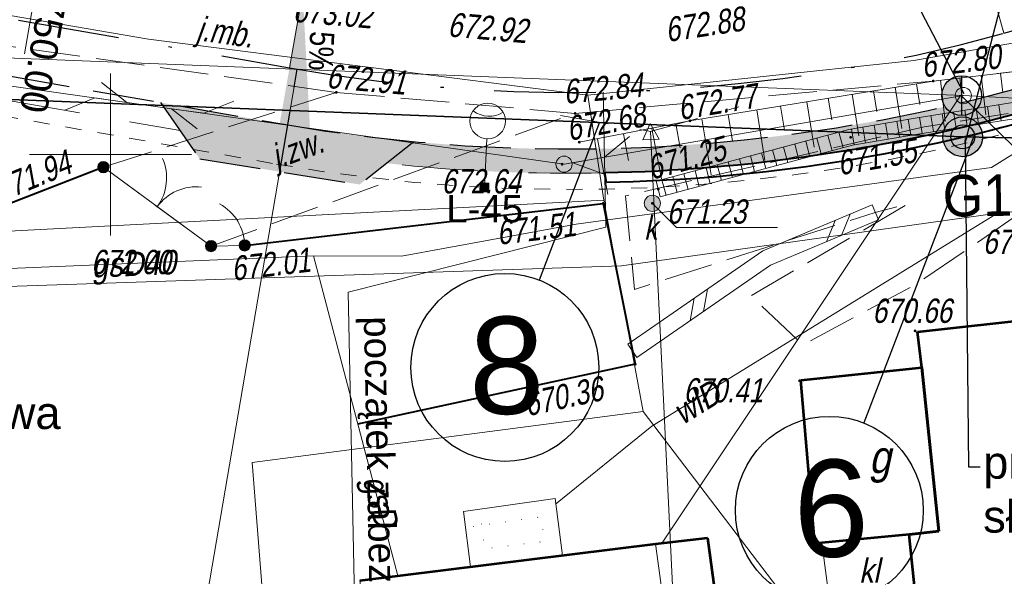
# Model space of a CAD drawing. Header units: metres. Extents: x 7168 to 12828, y 1523 to 3619.
# Tile 21 of 133: x 8512 to 8542, y 3463 to 3481. Entities that reach past the tile are written whole.
import ezdxf
from ezdxf import colors
from ezdxf.entities.mleader import LeaderData, LeaderLine
from ezdxf.enums import TextEntityAlignment as Align
from ezdxf.math import Vec2, Vec3

# ---------------------------------------------------------------- set-up
doc = ezdxf.new("R2010")
doc.units = ezdxf.units.M
for name, pattern in [('0.5_0.5', [1, 0.5, -0.5]), ('1.5_0.5', [2, 1.5, -0.5]), ('4', [2.5, 1.5, -1]), ('DGN Style 2', [3.921133, 2.35268, -1.568453]), ('DGN Style 3', [2.649063, 1.892188, -0.756875]), ('DGN Style 4', [6.277735, 3.136907, -1.568453, 0.003921, -1.568453]), ('KTJZ01-500', [2, 1.5, -0.5])]:
    doc.linetypes.add(name, pattern=pattern)
for name, color, linetype, lineweight in [('1_trasa', 1, 'DGN Style 4', 30), ('1_trasa opis', 1, 'Continuous', 0), ('219-działka ewidencyjna', 7, 'Continuous', 0), ('2_krawedz jezdni', 7, 'DGN Style 3', 30), ('2_krawedz pobocza', 7, 'DGN Style 2', 13), ('312-budynek ewidencyjny', 7, 'Continuous', 0), ('312-oznaczenie budynku ewidencyjnego-Atr117', 7, 'Continuous', 0), ('320-blok - kondygnacja nadziemna', 7, 'Continuous', 0), ('3_jezdnia hatch', 8, 'Continuous', 0), ('4_mury oporowe palisada', 212, 'Continuous', 40), ('_0', 7, 'Continuous', 0), ('BUBZ01_1', 4, 'Continuous', 0), ('BUBZ03_01', 250, 'Continuous', 0), ('BUIB - Murek oporowy - symbol', 7, 'Continuous', 0), ('CP_LINE_LT-S28', 40, 'CPP_Pipe_06', 18), ('EGBI - Wiatrołap', 7, 'Continuous', 0), ('jezdnia (powierzchnia)', 250, 'Continuous', 0), ('Kabel nn oświetleniowy', 1, 'DGN Style 2', 13), ('KTJZ01', 98, 'Continuous', 0), ('KTOK02', 250, 'Continuous', 0), ('KTOK04', 250, 'Continuous', 0), ('KTOK05_01', 250, 'Continuous', 0), ('Latarnia drogowa 1', 1, 'Continuous', 13), ('ogrodzenie trwałe (linia)', 250, 'Continuous', 0), ('opis legenda', 6, 'Continuous', 13), ('Opisy', 1, 'Continuous', 0), ('osadnik kanalizacji lokalnej (dół Chambeau) (powierzchnia)', 250, 'Continuous', 0), ('proj. słupy', 1, 'Continuous', 30), ('PRZEBUDOWA SIECI', 1, 'DGN Style 2', 13), ('przewód gazowy (linia)', 250, 'Continuous', 0), ('przewód gazowy (linia)-Atr1', 250, 'Continuous', 0), ('przewód wodociągowy (linia)', 250, 'Continuous', 0), ('przewód wodociągowy (linia)-Atr1', 250, 'Continuous', 0), ('RTPW02', 98, 'Continuous', 0), ('SUKM - Osadnik  szambo', 7, 'Continuous', 0), ('SUTP_B - Przewód telekomunikacyjny napowietrzny', 7, 'Continuous', 0), ('SUUS06', 250, 'Continuous', 0), ('SUUS15_05_K', 250, 'Continuous', 0), ('słup (punkt)', 250, 'Continuous', 0), ('słupy', 250, 'Continuous', 25), ('Wstawianie ramki sekcyjnej z opisem', 250, 'Continuous', 0)]:
    doc.layers.add(name, color=color, linetype=linetype, lineweight=lineweight)
doc.layers.add('3_pobocze hatch', color=7, linetype='Continuous', lineweight=0, true_color=0xfffacd)
doc.layers.add('AL 4x25', color=250, linetype='Continuous')
doc.layers.add('atrybuty', color=5, linetype='Continuous')
doc.styles.add('ARIAL', font='arial.ttf', dxfattribs={"width": 0.8, "height": 5})
doc.styles.add('mk2012', font='STANDARD.shx', dxfattribs={"width": 0.8, "height": 0.9})
doc.styles.add('None', font='arial.ttf', dxfattribs={"width": 0.9})
doc.styles.add('Opis 500', font='italic.shx', dxfattribs={"width": 0.75, "height": 1.2})
doc.styles.add('Opis elektryczny', font='arial.ttf', dxfattribs={"height": 0.85})
doc.styles.get("Standard").update_dxf_attribs({"font": 'arial.ttf'})
doc.styles.add('Style-Arial', font='arial.ttf')
doc.styles.add('Style-ITALIC_1250', font='ITALIC_1250.shx')
doc.styles.add('Style-simplex', font='simplex.shx')
doc.styles.add('Stytuacja', font='arial.ttf', dxfattribs={"height": 0.85})
doc.linetypes.add('CPP_Pipe_06', pattern='A,5.3,-0.35,["`",Style-simplex,S=0.5,R=0,X=0,Y=0],-1.35', length=7)
doc.linetypes.add('E2', pattern='A,4.921575,["E2",Opis 500,S=1.2,R=0,X=0,Y=-0.5],0.078425,-1.460211,5', length=11.460211)
doc.linetypes.add('KTOK05_01-500', pattern='A,3.75,[13,dgnlstyle-rozp_2015-smreczak.shx,S=0.002778,R=0,X=0,Y=0],3.75', length=7.5)

# ---------------------------------------------------------------- blocks, each defined once
blk = doc.blocks.new('SM04')
at = {"color": 0, "linetype": 'Continuous', "lineweight": 13}
blk.add_circle((0, 0), 0.25, dxfattribs=at)
blk = doc.blocks.new('SUUS15_05_K')
at = {"layer": 'SUUS15_05_K', "linetype": 'Continuous', "lineweight": 13}
h = blk.add_hatch(color=7, dxfattribs=at)
edge = h.paths.add_edge_path()
edge.add_arc((0, 0), 0.025, 0, 360)
at = {"layer": 'SUUS15_05_K', "color": 34, "linetype": 'Continuous', "lineweight": 13}
blk.add_circle((0, 0), 0.025, dxfattribs=at)
blk = doc.blocks.new('RTPW02_1')
at = {"layer": 'RTPW02', "linetype": 'Continuous'}
h = blk.add_hatch(color=256, dxfattribs=at)
edge = h.paths.add_edge_path()
edge.add_arc((0, 0), 0.0045, 0, 360)
blk = doc.blocks.new('LO15')
at = {"layer": 'Latarnia drogowa 1'}
blk.add_line((0, 0), (1.5, 0), dxfattribs=at)
blk.add_circle((2.050888, 0), 0.550888, dxfattribs=at)
at = {"layer": 'Latarnia drogowa 1', "extrusion": (0, 0, -1)}
blk.add_arc((-3.020929, 0), 0.820233, 325.416533, 34.583463, dxfattribs=at)
at = {"layer": 'Latarnia drogowa 1'}
blk.add_solid([(0.150415, 0.150412), (0.150415, -0.149588), (-0.149585, 0.150412), (-0.149585, -0.149588)], dxfattribs=at)
blk = doc.blocks.new('*U117')
at = {"layer": 'słupy', "true_color": 0x000000}
h = blk.add_hatch(color=18, dxfattribs=at)
h.set_gradient(color2=(0, 0, 0), one_color=1)
h.paths.add_polyline_path([(-2461, 0, 0.9845755), (2461, 0)])
at = {"layer": 'słupy'}
blk.add_line((-2461, 0), (2461, 0), dxfattribs=at)
blk.add_circle((0, 38), 2461, dxfattribs=at)
at = {"layer": 'atrybuty', "flags": 1}
for tag, p in [('SYMBOL', (5719, 37248)), ('RODZAJ_ZERDZI', (5719, 33213)), ('NAZWA_STACJI', (5719, 29178)), ('NAZWA_OBWODU', (5719, 25143)), ('NAPIĘCIE', (5719, 21108)), ('PARAMETRY_ZERDZI', (5719, 17072)), ('MOC_W_KW', (5719, 13428))]:
    blk.add_attdef(tag, p, '', height=2000, dxfattribs=at)
at = {"layer": 'słupy', "color": 5, "flags": 4}
for tag, p in [('DŁ_PRZESLA', (5384, 45874)), ('NR_SLUPA', (5384, 6362))]:
    blk.add_attdef(tag, text='', height=3600, dxfattribs=at).set_placement(p, align=Align.TOP_LEFT)
blk = doc.blocks.new('*U115')
at = {"layer": 'słupy', "true_color": 0xffffff}
h = blk.add_hatch(color=7, dxfattribs=at)
h.paths.add_polyline_path([(2461, 0, 1), (-2461, 0, 1)])
h.paths.add_polyline_path([(1478, 0, -1), (-1478, 0, -1)], flags=16)
h = blk.add_hatch(color=7, dxfattribs=at)
h.set_gradient(color1=(255, 255, 255), tint=0.41, name='CYLINDER')
h.paths.add_polyline_path([(1478, 0, 1), (-1478, 0, 1)])
at = {"layer": 'proj. słupy'}
for radius in [2461, 1478]:
    blk.add_circle((0, 0), radius, dxfattribs=at)
at = {"layer": 'słupy'}
blk.add_circle((0, 0), 2461, dxfattribs=at)
at = {"layer": 'atrybuty', "flags": 1}
for tag, p in [('SYMBOL', (5719, 37248)), ('RODZAJ_ZERDZI', (5719, 33213)), ('NAZWA_STACJI', (5719, 29178)), ('NAZWA_OBWODU', (5719, 25143)), ('NAPIĘCIE', (5719, 21108)), ('PARAMETRY_ZERDZI', (5719, 17072)), ('MOC_W_KW', (5719, 13428))]:
    blk.add_attdef(tag, p, '', height=2000, dxfattribs=at)
at = {"layer": 'słupy', "color": 5, "flags": 4}
for tag, p in [('DŁ_PRZESLA', (5384, 45874)), ('NR_SLUPA', (5384, 6362))]:
    blk.add_attdef(tag, text='', height=3600, dxfattribs=at).set_placement(p, align=Align.TOP_LEFT)

msp = doc.modelspace()

# ---------------------------------------------------------------- hatches: boundary and pattern name
at = {"layer": '3_jezdnia hatch', "true_color": 0xb3fffc}
msp.add_hatch(color=131, dxfattribs=at).paths.add_polyline_path([(8519.868, 3477.428), (8516.18, 3478.079), (8517.396, 3476.341), (8522.341, 3475.545), (8524.015, 3476.869, -0.020221)])
at = {"layer": '3_pobocze hatch', "true_color": 0xfffacd}
msp.add_hatch(color=7, dxfattribs=at).paths.add_polyline_path([(8546.915, 3479.701), (8542.72, 3478.534, -0.091482), (8524.015, 3476.869), (8523.17, 3476.201, 0.095221), (8542.921, 3477.811), (8547.116, 3478.978, -0.035411), (8550.929, 3479.753), (8550.103, 3480.392, 0.028892)])
at = {"layer": 'KTOK02', "linetype": 'Continuous', "lineweight": 13}
h = msp.add_hatch(color=250, dxfattribs=at)
edge = h.paths.add_edge_path()
edge.add_arc((8514.418, 3476.083), 0.17, 0, 360)
h = msp.add_hatch(color=250, dxfattribs=at)
edge = h.paths.add_edge_path()
edge.add_arc((8517.748, 3473.643), 0.17, 0, 360)
at = {"layer": 'KTOK04', "linetype": 'Continuous', "lineweight": 13}
h = msp.add_hatch(color=250, dxfattribs=at)
edge = h.paths.add_edge_path()
edge.add_arc((8517.748, 3473.643), 0.17, 0, 360)
h = msp.add_hatch(color=250, dxfattribs=at)
edge = h.paths.add_edge_path()
edge.add_arc((8518.788, 3473.663), 0.175, 0, 360)

# ---------------------------------------------------------------- linework, layer by layer
at = {"color": 1, "lineweight": 25}
for p, q in [((8541.026, 3478.349), (8536.039, 3487.92)), ((8529.757, 3477.475), (8527.893, 3472.595)), ((8541.343, 3477.09), (8537.922, 3468.18))]:
    msp.add_line(p, q, dxfattribs=at)
for centre in [(8526.828, 3469.893), (8536.857, 3465.478)]:
    msp.add_circle(centre, 2.904, dxfattribs=at)
at = {"layer": '1_trasa'}
for p, q in [((8542.251, 3480.22), (8546.446, 3481.387)), ((8511.8, 3480.628), (8520.172, 3479.152))]:
    msp.add_line(p, q, dxfattribs=at)
msp.add_arc((8528.855, 3528.392), 50, 259.999, 285.5405, dxfattribs=at)
at = {"layer": '1_trasa opis', "color": 212}
for p, q in [((8529.865, 3478.402), (8529.949, 3474.226)), ((8521.988, 3472.221), (8529.949, 3474.226)), ((8521.988, 3472.221), (8522.472, 3448.247))]:
    msp.add_line(p, q, dxfattribs=at)
at = {"layer": '1_trasa opis', "flags": 128}
for points in [[(8542.251, 3480.22), (8534.214, 3509.123)], [(8520.172, 3479.152), (8525.382, 3508.696)], [(8531.333, 3477.184), (8532.783, 3447.219)]]:
    msp.add_lwpolyline(points, dxfattribs=at)
at = {"layer": '1_trasa opis', "lineweight": 0, "flags": 128}
msp.add_lwpolyline([(8512.326, 3481.551), (8511.978, 3479.581)], dxfattribs=at)
at = {"layer": '1_trasa opis', "linetype": 'Continuous', "lineweight": 0, "flags": 128}
msp.add_lwpolyline([(8520.411, 3479.11), (8515.345, 3449.541)], dxfattribs=at)
at = {"layer": '1_trasa opis', "linetype": '4'}
msp.add_lwpolyline([(8528.543, 3477.676), (8531.333, 3477.184), (8534.062, 3477.943)], dxfattribs=at)
at = {"layer": '1_trasa opis', "linetype": 'Continuous', "flags": 128}
msp.add_lwpolyline([(8531.321, 3477.433), (8531.595, 3476.946), (8531.095, 3476.922), (8531.321, 3477.433)], close=True, dxfattribs=at)
at = {"layer": '1_trasa opis'}
msp.add_solid([(8520.58, 3481.466), (8519.87, 3477.437), (8520.805, 3477.276)], dxfattribs=at)
at = {"layer": '219-działka ewidencyjna', "color": 3, "linetype": 'Continuous', "lineweight": 13, "true_color": 0x00ff00, "flags": 128}
for points in [[(8505.028, 3481.893), (8515.818, 3480.033)], [(8552.548, 3481.683), (8539.468, 3479.373)], [(8515.818, 3480.033), (8529.388, 3478.303)], [(8539.468, 3479.373), (8529.388, 3478.303)], [(8529.388, 3478.303), (8529.888, 3475.063)], [(8484.578, 3472.703), (8529.888, 3475.063)], [(8531.108, 3468.533), (8529.888, 3475.063)], [(8531.108, 3468.533), (8519.018, 3466.953)], [(8531.108, 3468.533), (8537.178, 3460.563)], [(8519.018, 3466.953), (8519.628, 3459.273)]]:
    msp.add_lwpolyline(points, dxfattribs=at)
at = {"layer": '2_krawedz jezdni'}
for p, q in [((8511.496, 3478.905), (8519.868, 3477.428)), ((8519.869, 3475.943), (8520.411, 3479.11)), ((8516.18, 3478.079), (8517.396, 3476.341)), ((8524.015, 3476.869), (8522.341, 3475.545)), ((8517.396, 3476.341), (8522.341, 3475.545))]:
    msp.add_line(p, q, dxfattribs=at)
msp.add_arc((8528.855, 3528.392), 51.75, 259.999, 285.5405, dxfattribs=at)
at = {"layer": '2_krawedz pobocza'}
msp.add_line((8511.365, 3478.166), (8516.788, 3477.21), dxfattribs=at)
at = {"layer": '2_krawedz pobocza', "extrusion": (0, 0, -1)}
msp.add_arc((-8528.855, 3528.392), 52.5, 268.8434, 276.2169, dxfattribs=at)
at = {"layer": '312-budynek ewidencyjny', "color": 250, "linetype": 'Continuous', "lineweight": 53, "flags": 128}
for points in [[(8539.578, 3470.993), (8543.398, 3471.413)], [(8539.718, 3469.893), (8539.578, 3470.993)], [(8535.978, 3469.503), (8539.718, 3469.893)], [(8539.718, 3469.893), (8540.238, 3464.833)], [(8540.238, 3464.833), (8539.718, 3469.893)], [(8536.408, 3464.453), (8535.978, 3469.503)], [(8540.238, 3464.833), (8539.328, 3464.733)], [(8539.328, 3464.733), (8540.238, 3464.833)], [(8531.488, 3464.443), (8533.088, 3464.633)], [(8533.088, 3464.633), (8534.178, 3456.643)], [(8539.328, 3464.733), (8536.408, 3464.453)], [(8539.618, 3461.953), (8539.328, 3464.733)], [(8522.348, 3463.313), (8531.488, 3464.443)]]:
    msp.add_lwpolyline(points, dxfattribs=at)
at = {"layer": '320-blok - kondygnacja nadziemna', "color": 250, "linetype": 'Continuous', "lineweight": 13, "flags": 128}
for points in [[(8544.468, 3461.523), (8543.398, 3471.413), (8539.578, 3470.993), (8539.718, 3469.893), (8540.238, 3464.833), (8539.328, 3464.733), (8539.618, 3461.953), (8542.178, 3462.093), (8542.248, 3461.283), (8544.468, 3461.523)], [(8533.088, 3464.633), (8534.178, 3456.643), (8532.578, 3456.453), (8531.488, 3464.443), (8533.088, 3464.633)], [(8522.348, 3463.313), (8531.488, 3464.443), (8532.578, 3456.453), (8523.438, 3455.373), (8522.758, 3460.343), (8522.348, 3463.313)]]:
    msp.add_lwpolyline(points, close=True, dxfattribs=at)
at = {"layer": '4_mury oporowe palisada', "linetype": 'Continuous'}
msp.add_line((8529.972, 3475.604), (8529.915, 3475.903), dxfattribs=at)
at = {"layer": '4_mury oporowe palisada', "linetype": 'Continuous', "extrusion": (0, 0, -1)}
for radius, end in [(52.5, 268.8434), (52.8, 268.7924)]:
    msp.add_arc((-8528.855, 3528.392), radius, 254.4595, end, dxfattribs=at)
at = {"layer": '_0', "color": 7, "linetype": 'Continuous', "lineweight": 0, "flags": 128}
for points in [[(8542.251, 3480.22), (8542.225, 3480.316)], [(8520.172, 3479.152), (8520.19, 3479.25)]]:
    msp.add_lwpolyline(points, dxfattribs=at)
at = {"layer": 'BUBZ01_1', "linetype": 'Continuous', "lineweight": 13}
for p, q in [((8540.959, 3478.214), (8540.886, 3478.838)), ((8541.697, 3477.695), (8541.555, 3478.916)), ((8542.219, 3478.388), (8542.15, 3478.985)), ((8539.097, 3477.275), (8538.889, 3478.55)), ((8539.656, 3478.022), (8539.552, 3478.658)), ((8540.44, 3477.495), (8540.291, 3478.769)), ((8536.934, 3477.543), (8536.824, 3478.212)), ((8537.772, 3477.046), (8537.561, 3478.333)), ((8538.33, 3477.801), (8538.225, 3478.441)), ((8535.471, 3477.228), (8535.35, 3477.971)), ((8536.39, 3476.699), (8536.161, 3478.103)), ((8533.863, 3476.881), (8533.728, 3477.705)), ((8534.868, 3476.29), (8534.612, 3477.85)), ((8532.25, 3476.68), (8532.109, 3477.419)), ((8533.2, 3475.841), (8532.917, 3477.573)), ((8530.651, 3476.291), (8530.495, 3477.112)), ((8531.671, 3475.726), (8531.376, 3477.28)), ((8530.015, 3475.235), (8529.688, 3476.959))]:
    msp.add_line(p, q, dxfattribs=at)
at = {"layer": 'BUBZ03_01', "color": 250, "linetype": 'Continuous', "lineweight": 13, "flags": 128}
msp.add_lwpolyline([(8550.178, 3479.923), (8540.068, 3478.743), (8532.548, 3477.513), (8529.128, 3476.853)], dxfattribs=at)
at = {"layer": 'BUIB - Murek oporowy - symbol', "color": 250, "linetype": 'Continuous', "lineweight": 13}
for p, q in [((8538.181, 3474.913), (8538.375, 3474.452)), ((8537.497, 3474.626), (8537.23, 3473.972)), ((8537.036, 3474.433), (8536.769, 3473.778)), ((8533.093, 3472.314), (8532.966, 3471.619)), ((8532.682, 3472.03), (8532.555, 3471.335)), ((8530.626, 3470.608), (8530.91, 3470.197))]:
    msp.add_line(p, q, dxfattribs=at)
at = {"layer": 'BUIB - Murek oporowy - symbol', "color": 250, "linetype": 'Continuous', "lineweight": 13, "flags": 128}
for points in [[(8530.626, 3470.608), (8534.797, 3473.493), (8538.181, 3474.913)], [(8530.91, 3470.197), (8535.039, 3473.052), (8538.375, 3474.452)]]:
    msp.add_lwpolyline(points, dxfattribs=at)
at = {"layer": 'CP_LINE_LT-S28'}
msp.add_lwpolyline([(8503.018, 3479.793), (8540.998, 3478.293), (8581.108, 3476.233)], dxfattribs=at)
at = {"layer": 'EGBI - Wiatrołap', "color": 250, "linetype": 'Continuous', "lineweight": 13}
for p, q in [((8526.851, 3465.122), (8526.861, 3465.123)), ((8527.346, 3465.192), (8527.356, 3465.193)), ((8527.841, 3465.262), (8527.851, 3465.263)), ((8525.861, 3464.982), (8525.871, 3464.983)), ((8526.103, 3465.049), (8526.102, 3465.059)), ((8526.356, 3465.052), (8526.366, 3465.053)), ((8527.999, 3464.888), (8528, 3464.878)), ((8526.167, 3464.553), (8526.165, 3464.563)), ((8526.433, 3464.318), (8526.423, 3464.317)), ((8526.929, 3464.379), (8526.92, 3464.378)), ((8527.426, 3464.441), (8527.416, 3464.439)), ((8527.922, 3464.502), (8527.912, 3464.5))]:
    msp.add_line(p, q, dxfattribs=at)
at = {"layer": 'EGBI - Wiatrołap', "color": 250, "linetype": 'Continuous', "lineweight": 13, "flags": 128}
msp.add_lwpolyline([(8525.548, 3465.443), (8528.378, 3465.843), (8528.608, 3464.083), (8525.768, 3463.733), (8525.548, 3465.443)], dxfattribs=at)
at = {"layer": 'jezdnia (powierzchnia)', "color": 250, "linetype": '1.5_0.5', "lineweight": 13, "flags": 128}
msp.add_lwpolyline([(8550.268, 3479.063), (8549.948, 3478.953), (8539.788, 3477.323), (8530.558, 3475.193), (8530.838, 3472.303), (8538.278, 3474.683), (8539.308, 3474.953), (8534.428, 3472.103), (8536.048, 3470.593), (8539.588, 3472.493), (8543.428, 3475.123), (8551.738, 3476.463), (8555.608, 3478.093)], dxfattribs=at)
at = {"layer": 'Kabel nn oświetleniowy', "linetype": '0.5_0.5'}
msp.add_line((8519.651, 3476.197), (8511.279, 3477.674), dxfattribs=at)
at = {"layer": 'Kabel nn oświetleniowy', "linetype": '0.5_0.5', "extrusion": (0, 0, -1)}
msp.add_arc((-8528.855, 3528.392), 53, 254.4595, 280.001, dxfattribs=at)
at = {"layer": 'KTJZ01', "linetype": 'KTJZ01-500'}
for points in [[(8521.618, 3478.393), (8508.418, 3480.253), (8495.258, 3481.643), (8480.448, 3481.893), (8470.398, 3481.953), (8462.908, 3481.773), (8453.628, 3482.233)], [(8521.618, 3478.393), (8528.998, 3477.743), (8540.068, 3478.743), (8550.178, 3479.923), (8555.608, 3478.093)], [(8521.618, 3478.393), (8514.418, 3476.083), (8517.748, 3473.643), (8528.998, 3477.743)]]:
    msp.add_lwpolyline(points, dxfattribs=at)
at = {"layer": 'KTOK02', "color": 250, "linetype": 'Continuous', "lineweight": 13}
msp.add_line((8514.418, 3476.083), (8517.748, 3473.643), dxfattribs=at)
for centre, radius in [((8514.418, 3476.083), 0.175), ((8514.418, 3476.083), 0.17), ((8517.748, 3473.643), 0.175), ((8517.748, 3473.643), 0.17)]:
    msp.add_circle(centre, radius, dxfattribs=at)
at = {"layer": 'KTOK02', "color": 250, "linetype": 'Continuous', "lineweight": 13, "extrusion": (0, 0, -1)}
msp.add_arc((-8514.873, 3475.749), 1.5, 156.2315, 216.2315, dxfattribs=at)
at = {"layer": 'KTOK02', "color": 250, "linetype": 'Continuous', "lineweight": 13}
msp.add_arc((8517.293, 3473.976), 1.5, 83.7685, 143.7685, dxfattribs=at)
at = {"layer": 'KTOK04', "color": 250, "linetype": 'Continuous', "lineweight": 13}
msp.add_line((8518.788, 3473.663), (8517.748, 3473.643), dxfattribs=at)
for centre, radius in [((8517.748, 3473.643), 0.175), ((8517.748, 3473.643), 0.17), ((8518.788, 3473.663), 0.175)]:
    msp.add_circle(centre, radius, dxfattribs=at)
at = {"layer": 'KTOK04', "color": 250, "linetype": 'Continuous', "lineweight": 13, "extrusion": (0, 0, -1)}
msp.add_arc((-8517.288, 3473.634), 1.5, 118.8983, 178.8983, dxfattribs=at)
at = {"layer": 'KTOK05_01', "color": 250, "linetype": 'KTOK05_01-500', "lineweight": 40, "flags": 128}
for points in [[(8514.418, 3476.083), (8509.588, 3474.203), (8492.318, 3472.983)], [(8518.788, 3473.663), (8529.868, 3474.963), (8530.858, 3469.993)]]:
    msp.add_lwpolyline(points, dxfattribs=at)
at = {"layer": 'ogrodzenie trwałe (linia)', "color": 250, "linetype": 'Continuous', "lineweight": 40}
msp.add_line((8530.858, 3469.993), (8522.278, 3468.143), dxfattribs=at)
at = {"layer": 'osadnik kanalizacji lokalnej (dół Chambeau) (powierzchnia)', "color": 34, "linetype": 'Continuous', "lineweight": 13, "flags": 128}
msp.add_lwpolyline([(8536.628, 3464.473), (8539.328, 3464.733), (8539.568, 3462.473), (8536.918, 3462.303), (8536.628, 3464.473)], close=True, dxfattribs=at)
at = {"layer": 'PRZEBUDOWA SIECI', "color": 6, "linetype": 'Continuous', "lineweight": 13}
for p, q in [((8540.925, 3478.302), (8531.69, 3464.47)), ((8540.963, 3478.265), (8545.968, 3473.372))]:
    msp.add_line(p, q, dxfattribs=at)
at = {"layer": 'PRZEBUDOWA SIECI', "color": 6, "linetype": 'Continuous', "lineweight": 35}
msp.add_line((8540.98, 3477.021), (8582.448, 3476.144), dxfattribs=at)
msp.add_lwpolyline([(8501.818, 3478.553), (8540.98, 3477.021)], dxfattribs=at)
at = {"layer": 'PRZEBUDOWA SIECI', "color": 6, "linetype": 'E2', "lineweight": 13}
msp.add_circle((8548.932, 3483.766), 69.722, dxfattribs=at)
at = {"layer": 'przewód gazowy (linia)', "color": 30, "linetype": 'Continuous', "lineweight": 13, "flags": 128}
for points in [[(8600.308, 3488.563), (8591.488, 3486.143), (8587.748, 3486.353), (8580.908, 3485.283), (8571.398, 3483.743), (8563.698, 3482.673), (8552.138, 3480.533), (8547.068, 3479.313), (8541.868, 3476.073), (8529.028, 3474.323), (8523.638, 3473.333), (8520.918, 3473.343), (8499.398, 3472.443), (8499.328, 3475.433), (8455.958, 3474.983)], [(8520.918, 3473.343), (8523.518, 3463.453)]]:
    msp.add_lwpolyline(points, dxfattribs=at)
at = {"layer": 'przewód wodociągowy (linia)', "color": 5, "linetype": 'Continuous', "lineweight": 13, "flags": 128}
for points in [[(8548.108, 3475.223), (8542.058, 3474.663), (8530.438, 3473.033), (8492.458, 3471.753), (8470.978, 3470.493), (8443.648, 3469.753)], [(8542.058, 3474.663), (8531.368, 3468.083), (8528.398, 3465.673)]]:
    msp.add_lwpolyline(points, dxfattribs=at)
at = {"layer": 'RTPW02', "linetype": 'Continuous', "flags": 128}
msp.add_lwpolyline([(8531.388, 3474.963), (8532.137, 3474.213), (8535.255, 3474.213)], dxfattribs=at)
at = {"layer": 'SUTP_B - Przewód telekomunikacyjny napowietrzny', "color": 30, "linetype": 'Continuous', "lineweight": 13, "flags": 128}
for points in [[(8581.108, 3476.233), (8540.998, 3478.293), (8528.658, 3476.173), (8503.018, 3479.793)], [(8513.231, 3477.845), (8514.158, 3478.22), (8515.148, 3478.08), (8514.36, 3478.696)], [(8518.446, 3478.12), (8517.519, 3477.745), (8516.528, 3477.885), (8517.316, 3477.269)], [(8530.679, 3477.028), (8529.911, 3476.388), (8528.925, 3476.218), (8529.863, 3475.872)]]:
    msp.add_lwpolyline(points, dxfattribs=at)
at = {"layer": 'SUUS06', "color": 34, "linetype": 'Continuous', "lineweight": 13}
for p, q in [((8541.393, 3477.9), (8541.472, 3477.406)), ((8541.743, 3477.956), (8541.822, 3477.462)), ((8542.093, 3478.012), (8542.172, 3477.518)), ((8539.644, 3477.621), (8539.723, 3477.127)), ((8539.994, 3477.677), (8540.073, 3477.183)), ((8540.344, 3477.733), (8540.423, 3477.239)), ((8540.694, 3477.788), (8540.773, 3477.295)), ((8541.044, 3477.844), (8541.122, 3477.35)), ((8537.892, 3477.321), (8537.977, 3476.828)), ((8538.241, 3477.381), (8538.326, 3476.888)), ((8538.59, 3477.441), (8538.675, 3476.948)), ((8538.939, 3477.501), (8539.024, 3477.009)), ((8539.289, 3477.561), (8539.374, 3477.069)), ((8536.813, 3477.072), (8536.943, 3476.589)), ((8537.155, 3477.164), (8537.285, 3476.681)), ((8537.543, 3477.26), (8537.628, 3476.768)), ((8535.444, 3476.704), (8535.574, 3476.221)), ((8535.786, 3476.796), (8535.916, 3476.313)), ((8536.128, 3476.888), (8536.258, 3476.405)), ((8536.471, 3476.98), (8536.6, 3476.497)), ((8534.418, 3476.428), (8534.548, 3475.945)), ((8534.76, 3476.52), (8534.89, 3476.037)), ((8535.102, 3476.612), (8535.232, 3476.129)), ((8533.391, 3476.152), (8533.521, 3475.669)), ((8533.734, 3476.244), (8533.863, 3475.761)), ((8534.076, 3476.336), (8534.206, 3475.853)), ((8532.023, 3475.784), (8532.153, 3475.301)), ((8532.365, 3475.876), (8532.495, 3475.393)), ((8532.707, 3475.968), (8532.837, 3475.485)), ((8533.049, 3476.06), (8533.179, 3475.577)), ((8531.503, 3475.644), (8531.633, 3475.161)), ((8531.681, 3475.692), (8531.811, 3475.209))]:
    msp.add_line(p, q, dxfattribs=at)
at = {"layer": 'SUUS06', "color": 34, "linetype": 'Continuous', "lineweight": 13, "flags": 128}
for points in [[(8554.326, 3477.602), (8550.3, 3479.321), (8539.507, 3477.599), (8537.464, 3477.247), (8531.503, 3475.644)], [(8554.13, 3477.143), (8550.236, 3478.804), (8539.589, 3477.106), (8537.572, 3476.758), (8531.633, 3475.161)]]:
    msp.add_lwpolyline(points, dxfattribs=at)
at = {"layer": 'Wstawianie ramki sekcyjnej z opisem', "color": 0}
for p, q in [((8514.638, 3476.473), (8514.638, 3478.973)), ((8514.638, 3476.473), (8514.638, 3478.973)), ((8512.138, 3476.473), (8517.138, 3476.473)), ((8512.138, 3476.473), (8517.138, 3476.473)), ((8512.138, 3476.473), (8517.138, 3476.473)), ((8512.138, 3476.473), (8517.138, 3476.473)), ((8514.638, 3473.973), (8514.638, 3476.473)), ((8514.638, 3473.973), (8514.638, 3476.473))]:
    msp.add_line(p, q, dxfattribs=at)

# ---------------------------------------------------------------- block references
at = {"layer": 'AL 4x25', "xscale": 0.0002500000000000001, "yscale": 0.0002500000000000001, "zscale": 0.0002500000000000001, "rotation": 270}
msp.add_blockref('*U117', (8540.939, 3478.293), dxfattribs=at)
at = {"layer": 'AL 4x25', "xscale": 0.0002500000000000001, "yscale": 0.0002500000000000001, "zscale": 0.0002500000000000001}
msp.add_blockref('*U115', (8540.98, 3477.021), dxfattribs=at)
at = {"layer": 'Latarnia drogowa 1', "rotation": 87.17317490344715}
msp.add_blockref('LO15', (8526.196, 3475.458), dxfattribs=at)
at = {"layer": 'RTPW02', "linetype": 'Continuous', "xscale": 10, "yscale": 10, "zscale": 10}
for p in [(8540.068, 3478.743), (8521.618, 3478.393), (8528.998, 3477.743), (8532.548, 3477.513), (8537.518, 3477.003), (8529.128, 3476.853), (8514.418, 3476.083), (8528.598, 3476.173), (8531.568, 3475.403), (8529.868, 3474.963), (8531.388, 3474.963), (8517.748, 3473.643), (8518.788, 3473.663), (8539.508, 3471.023), (8530.858, 3469.993), (8535.938, 3469.483)]:
    msp.add_blockref('RTPW02_1', p, dxfattribs=at)
at = {"layer": 'SUUS15_05_K', "color": 34, "linetype": 'Continuous', "lineweight": 13, "xscale": 10, "yscale": 10, "zscale": 10}
msp.add_blockref('SUUS15_05_K', (8531.388, 3474.963), dxfattribs=at)
at = {"layer": 'słup (punkt)', "color": 250, "linetype": 'Continuous', "lineweight": 13}
for p in [(8540.998, 3478.293), (8528.658, 3476.173)]:
    msp.add_blockref('SM04', p, dxfattribs=at)

# ---------------------------------------------------------------- texts
at = {"color": 5, "lineweight": 35, "char_height": 3, "width": 2.21571, "attachment_point": 1}
for s, insert in [('{\\C1;8}', (8525.721, 3471.459)), ('{\\C1;6}', (8535.75, 3467.044))]:
    msp.add_mtext(s, dxfattribs=dict(at, insert=insert))
at = {"layer": '1_trasa opis', "insert": (8513.527, 3482.608), "char_height": 0.85, "attachment_point": 1, "rotation": 259.999, "style": 'Stytuacja'}
msp.add_mtext('1+750.00', dxfattribs=at)
at = {"layer": '1_trasa opis', "insert": (8521.511, 3479.052), "char_height": 0.75, "attachment_point": 3, "rotation": 267.6951, "line_spacing_factor": 0.72, "style": 'Style-ITALIC_1250'}
msp.add_mtext('\\fArial|b0|i0|c238238|p39;\\H1x;\\W0.8;5%', dxfattribs=at)
at = {"layer": '1_trasa opis', "color": 212, "lineweight": 0, "insert": (8523.792, 3448.064), "char_height": 0.85, "attachment_point": 3, "rotation": 271.1566, "line_spacing_factor": 0.952941, "style": 'Style-Arial'}
msp.add_mtext('początek zabezpieczenia murem oporowym,\\P str. prawa, km 1+767.88', dxfattribs=at)
at = {"layer": '312-oznaczenie budynku ewidencyjnego-Atr117', "color": 250, "insert": (8538.42, 3466.976), "char_height": 1, "attachment_point": 5, "line_spacing_factor": 0.6}
msp.add_mtext('\\FKRENTZ_1250;\\Q12;\\H1x;\\W0.9;g', dxfattribs=at)
at = {"layer": '_0', "color": 30, "linetype": 'Continuous', "lineweight": 0, "style": 'Style-simplex'}
msp.add_text('+', height=0.001, dxfattribs=at).set_placement((8520.411, 3479.11), align=Align.MIDDLE_CENTER)
at = {"layer": 'KTJZ01', "linetype": 'Continuous', "insert": (8517.241, 3479.784), "char_height": 0.75, "attachment_point": 7, "rotation": 352.034, "line_spacing_factor": 0.6, "style": 'mk2012'}
msp.add_mtext('\\FKRENTZ_1250;\\Q12;\\H1x;\\W0.8;j.mb.', dxfattribs=at)
at = {"layer": 'KTJZ01', "linetype": 'Continuous', "insert": (8519.864, 3475.808), "char_height": 0.75, "attachment_point": 7, "rotation": 20.024, "line_spacing_factor": 0.72}
msp.add_mtext('\\FKRENTZ_1250;\\Q12;\\H1x;\\W0.8;j.zw.', dxfattribs=at)
at = {"layer": 'opis legenda', "color": 54, "ltscale": 30, "style": 'ARIAL', "width": 0.9}
msp.add_text('G12', height=1.2804, rotation=0.7907, dxfattribs=at).set_placement((8540.369, 3474.552))
at = {"layer": 'Opisy', "style": 'Opis elektryczny'}
msp.add_text('L-45', height=0.85, dxfattribs=at).set_placement((8525.014, 3474.374))
at = {"layer": 'przewód gazowy (linia)-Atr1', "color": 250, "char_height": 0.75, "attachment_point": 4, "line_spacing_factor": 0.6}
for s, insert, rotation in [('\\FKRENTZ_1250;\\Q12;\\H1x;\\W0.9;gsD40', (8514.058, 3472.928), 2.394), ('\\FKRENTZ_1250;\\Q12;\\H1x;\\W0.9;gsD', (8522.678, 3466.508), 284.729)]:
    msp.add_mtext(s, dxfattribs=dict(at, insert=insert, rotation=rotation))
at = {"layer": 'przewód wodociągowy (linia)-Atr1', "color": 5, "insert": (8532.118, 3468.418), "char_height": 0.75, "attachment_point": 4, "rotation": 31.613, "line_spacing_factor": 0.6}
msp.add_mtext('\\FKRENTZ_1250;\\Q12;\\H1x;\\W0.9;wlD', dxfattribs=at)
at = {"layer": 'RTPW02', "linetype": 'Continuous', "char_height": 0.75, "attachment_point": 7, "line_spacing_factor": 0.72}
for s, insert, rotation in [('\\FKRENTZ_1250;\\Q12;\\H1x;\\W0.8; 673.02', (8520.032, 3480.585), 355.0048), ('\\FKRENTZ_1250;\\Q12;\\H1x;\\W0.8; 672.88', (8531.625, 3479.902), 8.5348), ('\\FKRENTZ_1250;\\Q12;\\H1x;\\W0.8; 672.92', (8524.817, 3480.132), 355.0048), ('\\FKRENTZ_1250;\\Q12;\\H1x;\\W0.8; 672.80', (8539.525, 3478.819), 6.6572), ('\\FKRENTZ_1250;\\Q12;\\H1x;\\W0.8; 672.91', (8521.069, 3478.541), 354.9666), ('\\FKRENTZ_1250;\\Q12;\\H1x;\\W0.8; 672.84', (8528.451, 3478.006), 5.1618), ('\\FKRENTZ_1250;\\Q12;\\H1x;\\W0.8; 672.77', (8532.022, 3477.487), 9.2893), ('\\FKRENTZ_1250;\\Q12;\\H1x;\\W0.8; 672.68', (8528.594, 3476.836), 10.9228), ('\\FKRENTZ_1250;\\Q12;\\H1x;\\W0.8; 671.25', (8531.135, 3475.615), 15.0512), ('\\FKRENTZ_1250;\\Q12;\\H1x;\\W0.8; 671.55', (8536.954, 3475.778), 9.7824), ('\\FKRENTZ_1250;\\Q12;\\H1x;\\W0.8; 671.94', (8511.029, 3474.899), 22.2969), ('\\FKRENTZ_1250;\\Q12;\\H1x;\\W0.8; 671.51', (8526.399, 3473.643), 6.6136), ('\\FKRENTZ_1250;\\Q12;\\H1x;\\W0.8; 672.01', (8518.194, 3472.533), 6.6918), ('\\FKRENTZ_1250;\\Q12;\\H1x;\\W0.8; 670.36', (8527.301, 3468.324), 12.018)]:
    msp.add_mtext(s, dxfattribs=dict(at, insert=insert, rotation=rotation))
for s, insert in [('\\FKRENTZ_1250;\\Q12;\\H1x;\\W0.8; 672.64', (8524.648, 3475.26)), ('\\FKRENTZ_1250;\\Q12;\\H1x;\\W0.8; 671.23', (8531.611, 3474.324)), ('\\FKRENTZ_1250;\\Q12;\\H1x;\\W0.8; 671.07', (8541.376, 3473.393)), ('\\FKRENTZ_1250;\\Q12;\\H1x;\\W0.8; 672.00', (8513.813, 3472.766)), ('\\FKRENTZ_1250;\\Q12;\\H1x;\\W0.8; 670.66', (8537.964, 3471.26)), ('\\FKRENTZ_1250;\\Q12;\\H1x;\\W0.8; 670.41', (8532.127, 3468.801))]:
    msp.add_mtext(s, dxfattribs=dict(at, insert=insert))
at = {"layer": 'SUKM - Osadnik  szambo', "color": 34, "linetype": 'Continuous', "lineweight": 13, "insert": (8537.778, 3463.241), "char_height": 0.75, "attachment_point": 7, "line_spacing_factor": 0.6, "style": 'None'}
msp.add_mtext('\\FKRENTZ_1250;\\Q12;\\H1x;\\W0.87;kl', dxfattribs=at)
at = {"layer": 'SUUS15_05_K', "color": 34, "linetype": 'Continuous', "lineweight": 13, "insert": (8531.132, 3473.837), "char_height": 0.75, "attachment_point": 7, "line_spacing_factor": 0.72}
msp.add_mtext('\\FKRENTZ_1250;\\Q12;\\H1x;\\W0.8;k', dxfattribs=at)

# ---------------------------------------------------------------- leaders
at = {"layer": '1_trasa opis', "color": 212, "lineweight": 0}
ml = msp.add_multileader_mtext('Standard', dxfattribs=at)
ml.set_content('{\\C6;proj. słup do rozbiórki }', color=212)
ml.set_leader_properties()
ml.build(insert=Vec2(0, 0))
ml.multileader.update_dxf_attribs({"text_right_attachment_type": 6, "dogleg_length": 0.36, "arrow_head_size": 0.18})
ctx = ml.context
ctx.base_point, ctx.char_height, ctx.arrow_head_size, ctx.landing_gap_size, ctx.plane_origin = Vec3(8546.157, 3495.199), 1, 0.18, 0.09, Vec3(8545.686, 3505.4)
ctx.right_attachment = 6
notes = []
notes.append((ctx, [(0, (1, 1, 0), (8545.797, 3495.199), (1, 0), 0.36, [(0, [(8541.053, 3476.815)], 0, [])])]))
ctx.mtext.insert, ctx.mtext.width, ctx.mtext.flow_direction = Vec3(8546.247, 3495.707), 12.67542, 5
ml = msp.add_multileader_mtext('Standard', dxfattribs=at)
ml.set_content('{\\C6;proj. przebudowa słupa }', color=212)
ml.set_leader_properties()
ml.build(insert=Vec2(0, 0))
ml.multileader.update_dxf_attribs({"text_right_attachment_type": 6, "dogleg_length": 0.36, "arrow_head_size": 0.18})
ctx = ml.context
ctx.base_point, ctx.char_height, ctx.arrow_head_size, ctx.landing_gap_size, ctx.plane_origin = Vec3(8502.29, 3468.351), 1, 0.18, 0.09, Vec3(8501.818, 3478.553)
ctx.right_attachment = 6
notes.append((ctx, [(0, (1, 1, 0), (8501.93, 3468.351), (1, 0), 0.36, [(0, [(8501.818, 3478.553)], 0, [])])]))
ctx.mtext.insert, ctx.mtext.width, ctx.mtext.flow_direction = Vec3(8502.38, 3468.99), 12.67542, 5
ml = msp.add_multileader_mtext('Standard', dxfattribs=at)
ml.set_content('{\\C6;proj. przebudowa słupa }', color=212)
ml.set_leader_properties()
ml.build(insert=Vec2(0, 0))
ml.multileader.update_dxf_attribs({"text_right_attachment_type": 6, "dogleg_length": 0.36, "arrow_head_size": 0.18})
ctx = ml.context
ctx.base_point, ctx.char_height, ctx.arrow_head_size, ctx.landing_gap_size, ctx.plane_origin = Vec3(8541.523, 3466.818), 1, 0.18, 0.09, Vec3(8541.051, 3477.02)
ctx.right_attachment = 6
notes.append((ctx, [(0, (1, 1, 0), (8541.163, 3466.818), (1, 0), 0.36, [(0, [(8541.051, 3477.02)], 0, [])])]))
ctx.mtext.insert, ctx.mtext.width, ctx.mtext.flow_direction = Vec3(8541.613, 3467.457), 12.67542, 5
for ctx, leaders in notes:
    for number, flags, end, landing, length, lines in leaders:
        leader = LeaderData()
        leader.index, (leader.has_last_leader_line, leader.has_dogleg_vector, leader.attachment_direction) = number, flags
        leader.last_leader_point, leader.dogleg_vector, leader.dogleg_length = Vec3(end), Vec3(landing), length
        for number, points, colour, breaks in lines:
            line = LeaderLine()
            line.index, line.vertices, line.color, line.breaks = number, Vec3.list(points), colors.encode_raw_color(colour), breaks
            leader.lines.append(line)
        ctx.leaders.append(leader)

doc.saveas('drawing.dxf')
